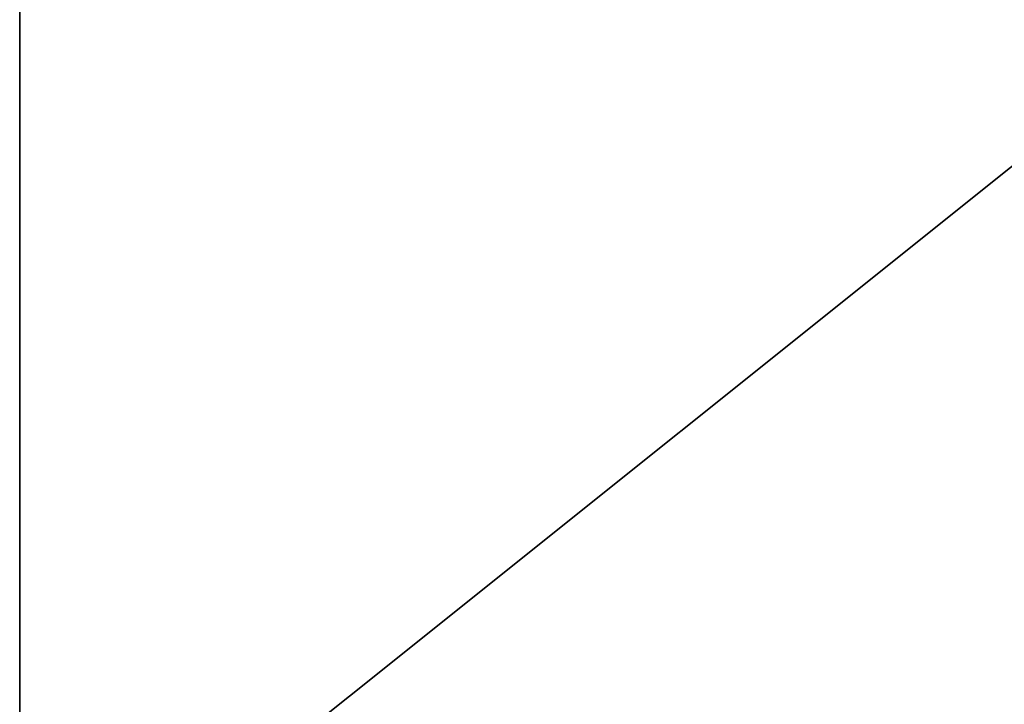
# Model space of a CAD drawing. Header units: centimetres. Extents: x -29.5 to 29.5, y -5.8 to 54.7.
# Tile 255 of 256: x -27.3 to -7, y 10.3 to 24.4. Entities that reach past the tile are written whole.
import ezdxf

# ---------------------------------------------------------------- set-up
doc = ezdxf.new("R2010")
doc.units = ezdxf.units.CM
doc.layers.add('BS474612', color=7, linetype='Continuous', true_color=0x99e499)

msp = doc.modelspace()

# ---------------------------------------------------------------- meshes
at = {"layer": 'BS474612', "color": 76, "true_color": 0x3d8706}
mesh = msp.add_polyface(dxfattribs=at)
corners = [(-27.33, 4.98), (27.33, 4.98), (-27.33, 48.68), (27.33, 48.68), (-27.33, 4.98, 44.5), (27.33, 4.98, 44.5), (-27.33, 48.68, 44.5), (27.33, 48.68, 44.5), (27.33, 48.68, 4), (27.33, 4.98, 7.5), (-27.33, 4.98, 7.5), (-27.33, 48.68, 4), (27.33, 4.648, 44.321), (-27.33, 4.648, 44.321), (-27.33, 4.721, 7.5), (27.33, 4.721, 7.5), (-27.33, 54.7, 44.5), (27.33, 54.7, 44.5), (27.33, 54.7, 4.526), (-27.33, 54.7, 4.526), (27.33, 4.4, 44.25), (-27.33, 4.4, 44.25), (-27.33, 4.4, 7.5), (27.33, 4.4, 7.5), (27.33, 3.4, 44.25), (-27.33, 3.4, 44.25), (-27.33, 3.4, 7.5), (27.33, 3.4, 7.5), (-27.33, 4.816, 44.461), (27.33, 4.816, 44.461), (27.33, 4.852, 7.5), (-27.33, 4.852, 7.5), (-27.33, 3.4, 37.99), (27.33, 3.4, 37.99), (27.33, 4.4, 37.99), (27.33, 4.66, 37.99), (27.33, 4.822, 37.99), (27.33, 4.98, 37.99), (27.33, 48.68, 37.99), (27.33, 54.7, 37.99), (-27.33, 54.7, 37.99), (-27.33, 48.68, 37.99), (-27.33, 4.98, 37.99), (-27.33, 4.822, 37.99), (-27.33, 4.66, 37.99), (-27.33, 4.4, 37.99), (-27.33, 3, 7.5), (27.33, 3, 7.5), (27.33, 3, 37.99), (-27.33, 3, 37.99), (-23.193, 3, 11.507), (23.193, 3, 11.507), (23.193, 3, 33.693), (-23.193, 3, 33.693), (-23.193, 5, 11.507), (23.193, 5, 11.507), (23.193, 5, 33.693), (-23.193, 5, 33.693)]
mesh.append_faces([[corners[k] for k in face] for face in [(0, 2, 3), (3, 1, 0), (4, 5, 7), (7, 6, 4), (1, 9, 10), (10, 0, 1), (3, 8, 9), (9, 1, 3), (2, 11, 8), (8, 3, 2), (0, 10, 11), (11, 2, 0), (56, 57, 54), (54, 55, 56), (38, 37, 9), (9, 8, 38), (40, 39, 18), (18, 19, 40), (10, 42, 41), (41, 11, 10), (4, 28, 29), (29, 5, 4), (42, 43, 28), (28, 4, 42), (9, 30, 31), (31, 10, 9), (37, 36, 30), (30, 9, 37), (6, 7, 17), (17, 16, 6), (7, 38, 39), (39, 17, 7), (8, 11, 19), (19, 18, 8), (41, 40, 19), (19, 11, 41), (12, 13, 21), (21, 20, 12), (44, 45, 21), (21, 13, 44), (14, 15, 23), (23, 22, 14), (35, 34, 23), (23, 15, 35), (20, 21, 25), (25, 24, 20), (45, 32, 25), (25, 21, 45), (22, 23, 27), (27, 26, 22), (34, 33, 27), (27, 23, 34), (13, 12, 29), (29, 28, 13), (14, 44, 43), (43, 31, 14), (15, 14, 31), (31, 30, 15), (12, 35, 36), (36, 29, 12), (24, 25, 32), (32, 33, 24), (7, 5, 37), (37, 38, 7), (16, 17, 39), (39, 40, 16), (4, 6, 41), (41, 42, 4), (10, 31, 43), (43, 42, 10), (37, 5, 29), (29, 36, 37), (38, 8, 18), (18, 39, 38), (6, 16, 40), (40, 41, 6), (14, 22, 45), (45, 44, 14), (35, 12, 20), (20, 34, 35), (22, 26, 32), (32, 45, 22), (20, 24, 33), (33, 34, 20), (13, 28, 43), (43, 44, 13), (15, 30, 36), (36, 35, 15), (26, 27, 47), (47, 46, 26), (27, 33, 48), (48, 47, 27), (33, 32, 49), (49, 48, 33), (32, 26, 46), (46, 49, 32), (46, 47, 51), (51, 50, 46), (47, 48, 52), (52, 51, 47), (48, 49, 53), (53, 52, 48), (49, 46, 50), (50, 53, 49), (50, 51, 55), (55, 54, 50), (51, 52, 56), (56, 55, 51), (52, 53, 57), (57, 56, 52), (53, 50, 54), (54, 57, 53)]], dxfattribs={"vtx2": -1, "color": 76})

doc.saveas('drawing.dxf')
